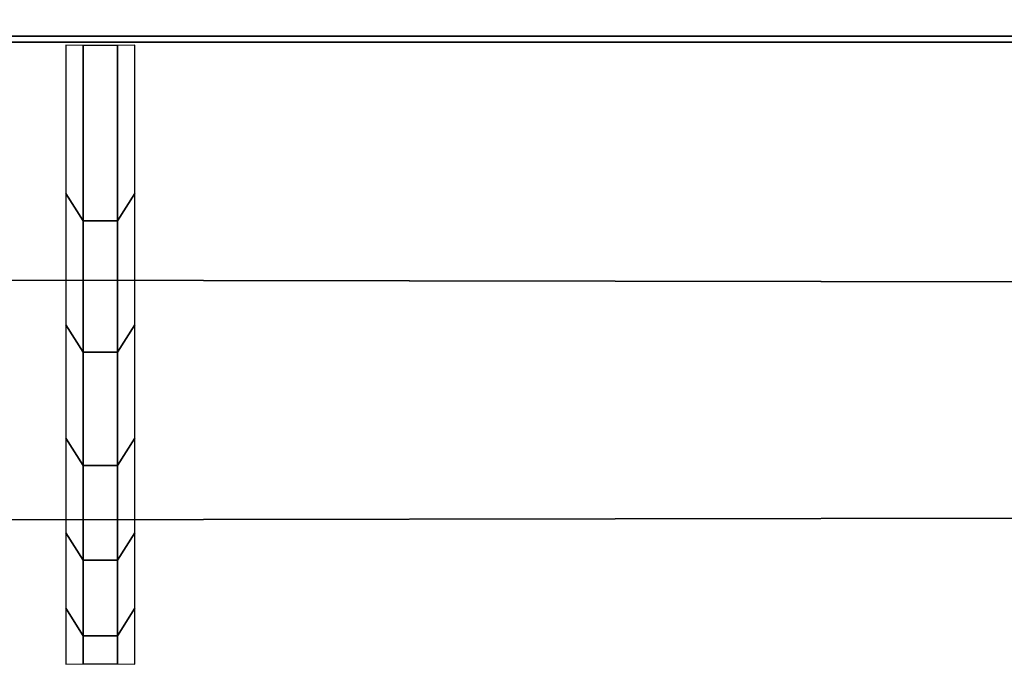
# Model space of a CAD drawing. Header units: inches. Extents: x 0 to 69, y -28.1 to 0.
# Tile 174 of 256: x 23.2131 to 23.3616, y -27.9591 to -27.8601. Entities that reach past the tile are written whole.
import ezdxf

# ---------------------------------------------------------------- set-up
doc = ezdxf.new("R2010")
doc.units = ezdxf.units.IN
doc.header["$LTSCALE"] = 0.03937
doc.header["$MEASUREMENT"] = 0
doc.layers.add('A-FURN-3-ST', color=151, linetype='Continuous')
doc.layers.add('A-FURN-3-STITCH', color=15, linetype='Continuous')

msp = doc.modelspace()

# ---------------------------------------------------------------- meshes
at = {"layer": 'A-FURN-3-ST'}
mesh = msp.add_polyface(dxfattribs=at)
corners = [(0.25, -4.85038, 5), (68.75, -27.51, 5), (0.25, -27.51, 5), (0.125, -4.85038, 5.03349), (0.125, -27.51, 5.03349), (0.25, -28.01, 5.5), (0.125, -27.97651, 5.5), (0.25, -27.97194, 5.30866), (0.125, -27.941, 5.32148), (0.25, -27.86356, 5.14645), (0.125, -27.83987, 5.17013), (0.25, -27.70134, 5.03806), (0.125, -27.68853, 5.069), (0.03349, -27.65351, 5.15355), (0.03349, -27.885, 5.5), (0.25, -28.01, 16.9), (0.125, -27.97651, 16.9), (0.25, -26.91, 18), (0.125, -26.91, 17.96651), (0.25, -27.1947, 17.96252), (0.125, -27.18603, 17.93017), (0.25, -27.46, 17.85263), (0.125, -27.44325, 17.82362), (0.25, -27.68782, 17.67782), (0.125, -27.66414, 17.65413), (0.25, -27.86263, 17.45), (0.125, -27.83362, 17.43325), (0.25, -27.97252, 17.1847), (0.125, -27.94017, 17.17603), (0.03349, -27.85178, 17.15235), (0.03349, -26.91, 17.875), (0.03349, -27.59943, 17.58943), (0.03349, -27.75438, 17.3875), (0.125, -5.45916, 17.96651), (0.25, -5.45916, 18), (68.75, -28.01, 16.9), (68.75, -27.97252, 17.1847), (68.75, -27.86263, 17.45), (68.75, -27.68782, 17.67782), (68.75, -27.46, 17.85263), (68.75, -27.1947, 17.96252), (68.75, -27.70134, 5.03806), (68.75, -27.86356, 5.14645), (68.75, -27.97194, 5.30866)]
mesh.append_faces([[corners[k] for k in face] for face in [(0, 1, 2), (3, 2, 4), (5, 6, 7), (7, 6, 8), (7, 8, 9), (9, 8, 10), (9, 10, 11), (11, 10, 12), (11, 12, 2), (2, 12, 4), (4, 12, 13), (14, 8, 6), (5, 15, 6), (6, 15, 16), (6, 16, 14), (17, 18, 19), (19, 18, 20), (19, 20, 21), (21, 20, 22), (21, 22, 23), (23, 22, 24), (23, 24, 25), (25, 24, 26), (25, 26, 27), (27, 26, 28), (27, 28, 15), (15, 28, 16), (16, 28, 29), (18, 30, 20), (24, 31, 32, 26), (26, 32, 29, 28), (33, 30, 18), (34, 18, 17), (15, 35, 27), (27, 36, 25), (25, 37, 23), (23, 38, 21), (21, 39, 19), (19, 40, 17), (5, 35, 15), (2, 1, 11), (11, 41, 9), (9, 42, 7), (7, 43, 5)]])
mesh = msp.add_polyface(dxfattribs=at)
corners = [(68.875, -4.85038, 5.03349), (68.96651, -27.51, 5.125), (68.875, -27.51, 5.03349), (68.75, -4.85038, 5), (68.75, -27.51, 5), (68.96651, -27.85646, 5.35649), (68.875, -27.97651, 5.5), (68.875, -27.941, 5.32148), (68.75, -28.01, 5.5), (68.75, -27.97194, 5.30866), (68.875, -27.83987, 5.17013), (68.75, -27.86356, 5.14645), (68.875, -27.68853, 5.069), (68.75, -27.70134, 5.03806), (68.96651, -27.65351, 5.15355), (68.96651, -27.77517, 5.23483), (68.96651, -27.885, 16.9), (68.875, -27.97651, 16.9), (68.75, -28.01, 16.9), (68.875, -27.94017, 17.17603), (68.75, -27.97252, 17.1847), (68.96651, -27.16235, 17.84178), (68.875, -26.91, 17.96651), (68.875, -27.18603, 17.93017), (68.75, -26.91, 18), (68.75, -27.1947, 17.96252), (68.875, -27.44325, 17.82362), (68.75, -27.46, 17.85263), (68.875, -27.66414, 17.65413), (68.75, -27.68782, 17.67782), (68.875, -27.83362, 17.43325), (68.75, -27.86263, 17.45), (68.875, -5.45916, 17.96651), (0.25, -27.97252, 17.1847), (0.25, -27.86263, 17.45), (0.25, -27.68782, 17.67782), (0.25, -27.46, 17.85263), (0.25, -27.1947, 17.96252), (0.25, -26.91, 18), (0.25, -28.01, 5.5), (0.25, -27.70134, 5.03806), (0.25, -27.86356, 5.14645), (0.25, -27.97194, 5.30866), (68.75, -5.45916, 18)]
mesh.append_faces([[corners[k] for k in face] for face in [(0, 1, 2), (3, 2, 4), (5, 6, 7), (7, 6, 8), (7, 8, 9), (7, 9, 10), (10, 9, 11), (10, 11, 12), (12, 11, 13), (12, 13, 2), (2, 13, 4), (2, 1, 12), (12, 14, 15, 10), (6, 16, 17), (6, 17, 8), (8, 17, 18), (16, 19, 17), (17, 19, 20), (17, 20, 18), (21, 22, 23), (22, 24, 23), (23, 24, 25), (23, 25, 26), (26, 25, 27), (26, 27, 28), (28, 27, 29), (28, 29, 30), (30, 29, 31), (30, 31, 19), (19, 31, 20), (32, 24, 22), (33, 18, 20), (34, 20, 31), (35, 31, 29), (36, 29, 27), (37, 27, 25), (38, 25, 24), (8, 18, 39), (40, 4, 13), (41, 13, 11), (42, 11, 9), (39, 9, 8), (24, 43, 38)]])
at = {"layer": 'A-FURN-3-STITCH'}
mesh = msp.add_polymesh((7, 4), dxfattribs=at)
for k, corner in enumerate([(23.22006, -27.95741, 17.23487), (23.22266, -27.95738, 17.23486), (23.22787, -27.95738, 17.23486), (23.23048, -27.95741, 17.23487), (23.22006, -27.94898, 17.27306), (23.22266, -27.95311, 17.27487), (23.22787, -27.95311, 17.27487), (23.23048, -27.94898, 17.27306), (23.22006, -27.93758, 17.31046), (23.22266, -27.94171, 17.31227), (23.22787, -27.94171, 17.31227), (23.23048, -27.93758, 17.31046), (23.22006, -27.92328, 17.34685), (23.22266, -27.92741, 17.34867), (23.22787, -27.92741, 17.34867), (23.23048, -27.92328, 17.34685), (23.22006, -27.90618, 17.38202), (23.22266, -27.91031, 17.38383), (23.22787, -27.91031, 17.38383), (23.23048, -27.90618, 17.38202), (23.22006, -27.88637, 17.41573), (23.22266, -27.8905, 17.41754), (23.22787, -27.8905, 17.41754), (23.23048, -27.88637, 17.41573), (23.22006, -27.86397, 17.44778), (23.22266, -27.86402, 17.4478), (23.22787, -27.86402, 17.4478), (23.23048, -27.86397, 17.44778)]):
    mesh.set_mesh_vertex(divmod(k, 4), corner)

doc.saveas('drawing.dxf')
